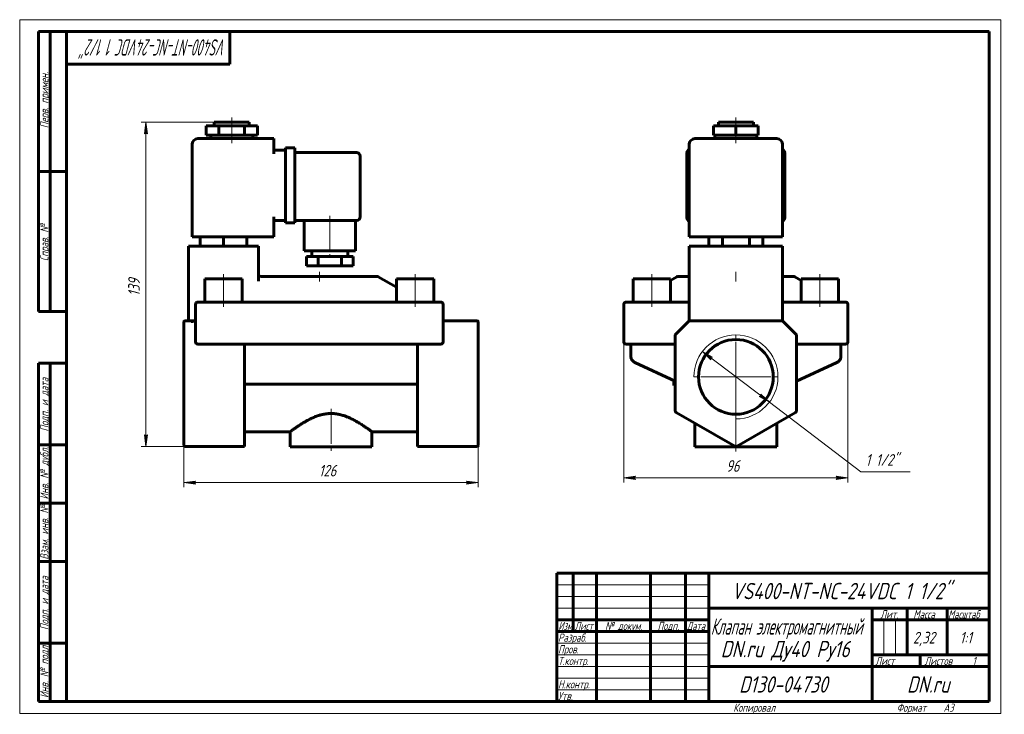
# Model space of a CAD drawing. Header units: millimetres. Extents: x 0 to 422, y 0 to 297.
import ezdxf

# ---------------------------------------------------------------- set-up
doc = ezdxf.new("R2010")
doc.units = ezdxf.units.MM
for name, pattern in [('K5LT_AXLED', [19.5, 15, -1.5, 1.5, -1.5]), ('K5LT_BASIC', [0]), ('K5LT_THIN', [0])]:
    doc.linetypes.add(name, pattern=pattern)
doc.layers.add('Системный слой', color=7, linetype='Continuous')
doc.layers.add('Системный слой (1)', color=7, linetype='Continuous', true_color=0x6c6c6c)
doc.styles.add('KDIMTEXTSTYLE', font='GOST_AU.SHX', dxfattribs={"width": 0.96, "oblique": 15, "height": 5})
doc.styles.add('KTEXTSTYLE', font='GOST_AU.SHX', dxfattribs={"width": 0.96, "height": 5})
doc.dimstyles.new('KDIMSTYLE (1.00)', dxfattribs={"dimtxt": 5, "dimasz": 1, "dimexe": 2, "dimexo": 0, "dimgap": 1, "dimtad": 1, "dimtxsty": 'KDIMTEXTSTYLE', "dimsah": 1, "dimcen": 0, "dimdle": 1, "dimadec": 0, "dimazin": 0, "dimtfac": 0.667, "dimtmove": 0, "dimatfit": 3, "dimfxl": 1, "dimtvp": 1, "dimtolj": 1, "dimtzin": 0, "dimarcsym": 0})

# ---------------------------------------------------------------- blocks, each defined once
blk = doc.blocks.new('U0')
at = {"layer": 'Системный слой (1)', "color": 150, "linetype": 'K5LT_BASIC', "lineweight": 60, "true_color": 0x0080ff}
for p, q in [((331.83, 186.93), (334.6, 185.33)), ((350.6, 176.1), (350.66, 176.07))]:
    blk.add_line(p, q, dxfattribs=at)
blk = doc.blocks.new('U1')
at = {"layer": 'Системный слой (1)', "color": 150, "linetype": 'K5LT_BASIC', "lineweight": 60, "true_color": 0x0080ff}
for p, q in [((281.37, 186.93), (278.6, 185.33)), ((262.6, 176.1), (262.55, 176.07))]:
    blk.add_line(p, q, dxfattribs=at)
blk = doc.blocks.new('U2')
at = {"layer": 'Системный слой (1)', "color": 150, "linetype": 'K5LT_BASIC', "lineweight": 60, "true_color": 0x0080ff}
for p, q in [((286.6, 187.07), (282.05, 187.07)), ((331.33, 187.07), (326.6, 187.07))]:
    blk.add_line(p, q, dxfattribs=at)
blk = doc.blocks.new('U3')
at = {"layer": 'Системный слой (1)', "color": 150, "linetype": 'K5LT_BASIC', "lineweight": 60, "true_color": 0x0080ff}
for q in [(326.6, 168.07), (326.9, 167.77)]:
    blk.add_line((326.6, 168.07), q, dxfattribs=at)
blk = doc.blocks.new('U4')
at = {"layer": 'Системный слой (1)', "color": 150, "linetype": 'K5LT_BASIC', "lineweight": 60, "true_color": 0x0080ff}
for p, q in [((286.4, 167.86), (286.36, 167.82)), ((286.46, 167.92), (286.45, 167.91))]:
    blk.add_line(p, q, dxfattribs=at)
blk = doc.blocks.new('D0')
at = {"layer": 'Системный слой (1)'}
for points in [[(258.6, 100.82), (263.6, 101.48), (263.1, 100.82), (263.6, 100.17)], [(349.6, 100.17), (354.6, 100.82), (349.6, 101.48), (350.1, 100.82)]]:
    blk.add_hatch(color=7, dxfattribs=at).paths.add_polyline_path(points)
at = {"layer": 'Системный слой (1)', "color": 7, "linetype": 'K5LT_THIN', "lineweight": 18}
for p, q in [((354.6, 167.07), (354.6, 98.82)), ((258.6, 163.28), (258.6, 98.82)), ((258.6, 100.82), (263.6, 101.48)), ((263.6, 101.48), (263.1, 100.82)), ((350.1, 100.82), (349.6, 101.48)), ((349.6, 101.48), (354.6, 100.82)), ((263.6, 100.17), (258.6, 100.82)), ((263.1, 100.82), (263.6, 100.17)), ((354.6, 100.82), (349.6, 100.17)), ((349.6, 100.17), (350.1, 100.82))]:
    blk.add_line(p, q, dxfattribs=at)
blk.add_wipeout([(302.45, 101.82), (302.45, 109.21), (310.42, 109.21), (310.42, 101.82)]).dxf.layer = 'Системный слой (1)'
blk.add_line((258.6, 100.82), (354.6, 100.82), dxfattribs=at)
at = {"layer": 'Системный слой (1)', "color": 7, "insert": (302.45, 108.41), "char_height": 5, "attachment_point": 1, "style": 'KTEXTSTYLE'}
blk.add_mtext('\\H5.0;\\W1.000;\\Q15;\\Q15;\\W0.965;96', dxfattribs=at)
blk = doc.blocks.new('KDIMARROW_01')
at = {"layer": 'Системный слой'}
blk.add_hatch(color=0, dxfattribs=at).paths.add_polyline_path([(0, 0), (-5, 0.66), (-4.5, 0), (-5, -0.66)])
at = {"layer": 'Системный слой', "color": 0, "linetype": 'K5LT_THIN', "lineweight": 18}
for p, q in [((-4.5, 0), (-5, 0.66)), ((-5, 0.66), (0, 0)), ((0, 0), (-5, -0.66)), ((-5, -0.66), (-4.5, 0))]:
    blk.add_line(p, q, dxfattribs=at)
at = {"layer": 'Системный слой (1)', "color": 0, "linetype": 'K5LT_THIN', "lineweight": 18}
blk.add_line((70.29, 144.07), (69.29, 144.07), dxfattribs=at)
blk = doc.blocks.new('D1')
at = {"layer": 'Системный слой (1)'}
for points in [[(296.65, 152.45), (292.26, 154.95), (295.85, 151.4), (295.85, 152.23)], [(320.94, 133.18), (317.36, 136.73), (317.36, 135.9), (316.56, 135.68)]]:
    blk.add_hatch(color=7, dxfattribs=at).paths.add_polyline_path(points)
at = {"layer": 'Системный слой (1)', "color": 7, "linetype": 'K5LT_THIN', "lineweight": 18}
for p, q in [((292.26, 154.95), (296.65, 152.45)), ((295.85, 151.4), (292.26, 154.95)), ((292.26, 154.95), (320.94, 133.18)), ((296.65, 152.45), (295.85, 152.23)), ((295.85, 152.23), (295.85, 151.4)), ((316.56, 135.68), (317.36, 135.9)), ((320.94, 133.18), (316.56, 135.68)), ((317.36, 135.9), (317.36, 136.73)), ((317.36, 136.73), (320.94, 133.18))]:
    blk.add_line(p, q, dxfattribs=at)
blk.add_wipeout([(362.17, 104.41), (362.17, 111.79), (378.52, 111.79), (378.52, 104.41)]).dxf.layer = 'Системный слой (1)'
for p, q in [((320.94, 133.18), (360.17, 103.41)), ((360.17, 103.41), (381.21, 103.41))]:
    blk.add_line(p, q, dxfattribs=at)
at = {"layer": 'Системный слой (1)', "color": 7, "insert": (362.17, 111), "char_height": 5, "attachment_point": 1, "style": 'KTEXTSTYLE'}
blk.add_mtext('\\H5.0;\\W1.000;\\Q15;\\Q15;\\W0.965;1 1/2"', dxfattribs=at)
blk = doc.blocks.new('U5')
at = {"layer": 'Системный слой (1)', "color": 30, "linetype": 'K5LT_AXLED', "lineweight": 18, "true_color": 0xff8000}
for q in [(306.6, 162.07), (288.6, 144.07), (324.6, 144.07), (306.6, 126.07)]:
    blk.add_line((306.6, 144.07), q, dxfattribs=at)
blk = doc.blocks.new('U6')
at = {"layer": 'Системный слой (1)', "color": 150, "linetype": 'K5LT_BASIC', "lineweight": 60, "true_color": 0x0080ff}
for p, q in [((102.45, 187.51), (102.29, 188.05)), ((102.87, 187.14), (102.45, 187.51)), ((103.43, 187.06), (102.87, 187.14))]:
    blk.add_line(p, q, dxfattribs=at)
blk = doc.blocks.new('U7')
at = {"layer": 'Системный слой (1)', "color": 150, "linetype": 'K5LT_BASIC', "lineweight": 60, "true_color": 0x0080ff}
for p, q in [((96.29, 120.57), (115.79, 120.57)), ((150.79, 120.57), (170.29, 120.57))]:
    blk.add_line(p, q, dxfattribs=at)
blk = doc.blocks.new('U8')
at = {"layer": 'Системный слой (1)', "color": 150, "linetype": 'K5LT_BASIC', "lineweight": 60, "true_color": 0x0080ff}
for p, q in [((102.29, 188.05), (102.29, 188.02)), ((102.29, 188.02), (102.3, 187.99)), ((102.3, 187.99), (102.3, 187.97))]:
    blk.add_line(p, q, dxfattribs=at)
blk = doc.blocks.new('D2')
at = {"layer": 'Системный слой (1)'}
for points in [[(74.79, 98.82), (75.29, 99.48), (70.29, 98.82), (75.29, 98.17)], [(196.29, 98.82), (191.29, 99.48), (191.79, 98.82), (191.29, 98.17)]]:
    blk.add_hatch(color=7, dxfattribs=at).paths.add_polyline_path(points)
at = {"layer": 'Системный слой (1)', "color": 7, "linetype": 'K5LT_THIN', "lineweight": 18}
for p, q in [((70.29, 129.84), (70.29, 96.82)), ((196.29, 129.65), (196.29, 96.82)), ((70.29, 98.82), (75.29, 99.48)), ((75.29, 98.17), (70.29, 98.82)), ((75.29, 99.48), (74.79, 98.82)), ((74.79, 98.82), (75.29, 98.17)), ((191.79, 98.82), (191.29, 99.48)), ((191.29, 99.48), (196.29, 98.82)), ((196.29, 98.82), (191.29, 98.17)), ((191.29, 98.17), (191.79, 98.82))]:
    blk.add_line(p, q, dxfattribs=at)
blk.add_wipeout([(128.08, 99.82), (128.08, 107.21), (138.09, 107.21), (138.09, 99.82)]).dxf.layer = 'Системный слой (1)'
blk.add_line((70.29, 98.82), (196.29, 98.82), dxfattribs=at)
at = {"layer": 'Системный слой (1)', "color": 7, "insert": (128.08, 106.41), "char_height": 5, "attachment_point": 1, "style": 'KTEXTSTYLE'}
blk.add_mtext('\\H5.0;\\W1.000;\\Q15;\\Q15;\\W0.965;126', dxfattribs=at)
blk = doc.blocks.new('D3')
at = {"layer": 'Системный слой (1)'}
for points in [[(54.69, 248.07), (54.03, 253.07), (53.37, 248.07), (54.03, 248.57)], [(54.03, 114.22), (54.69, 119.22), (54.03, 118.72), (53.37, 119.22)]]:
    blk.add_hatch(color=7, dxfattribs=at).paths.add_polyline_path(points)
at = {"layer": 'Системный слой (1)', "color": 7, "linetype": 'K5LT_THIN', "lineweight": 18}
for p, q in [((83.29, 253.07), (52.03, 253.07)), ((53.37, 248.07), (54.03, 253.07)), ((54.03, 253.07), (54.69, 248.07)), ((54.03, 248.57), (53.37, 248.07)), ((54.69, 248.07), (54.03, 248.57)), ((54.03, 114.22), (53.37, 119.22)), ((53.37, 119.22), (54.03, 118.72)), ((54.03, 118.72), (54.69, 119.22)), ((54.69, 119.22), (54.03, 114.22)), ((73.6, 114.22), (52.03, 114.22))]:
    blk.add_line(p, q, dxfattribs=at)
blk.add_wipeout([(53.03, 178.63), (45.65, 178.63), (45.65, 188.25), (53.03, 188.25)]).dxf.layer = 'Системный слой (1)'
blk.add_line((54.03, 253.07), (54.03, 114.22), dxfattribs=at)
at = {"layer": 'Системный слой (1)', "color": 7, "insert": (46.45, 178.63), "char_height": 5, "attachment_point": 1, "rotation": 90, "style": 'KTEXTSTYLE'}
blk.add_mtext('\\H5.0;\\W1.000;\\Q15;\\Q15;\\W0.965;139', dxfattribs=at)
blk = doc.blocks.new('U9')
at = {"color": 7, "linetype": 'K5LT_THIN', "lineweight": 18}
for p, q in [((0, 0), (0, 297)), ((0, 297), (420, 297)), ((420, 297), (420, 0)), ((230, 55), (295, 55)), ((230, 50), (295, 50)), ((230, 45), (295, 45)), ((369.96, 25), (369.96, 40)), ((374.98, 25), (374.98, 40)), ((230, 30), (295, 30)), ((230, 25), (295, 25)), ((230, 20), (295, 20)), ((230, 15), (295, 15)), ((230, 10), (295, 10)), ((420, 0), (0, 0))]:
    blk.add_line(p, q, dxfattribs=at)
at = {"color": 150, "linetype": 'K5LT_BASIC', "lineweight": 60, "true_color": 0x0080ff}
for p, q in [((8, 172), (8, 292)), ((20, 292), (8, 292)), ((13, 172), (13, 292)), ((20, 5), (20, 292)), ((20, 292), (415, 292)), ((90, 292), (90, 278)), ((415, 292), (415, 5)), ((90, 278), (20, 278)), ((20, 232), (8, 232)), ((20, 172), (8, 172)), ((8, 5), (8, 150)), ((20, 150), (8, 150)), ((13, 5), (13, 150)), ((20, 115), (8, 115)), ((20, 90), (8, 90)), ((20, 65), (8, 65)), ((230, 60), (415, 60)), ((230, 5), (230, 60)), ((237, 35), (237, 60)), ((247, 5), (247, 60)), ((270, 5), (270, 60)), ((285, 5), (285, 60)), ((295, 5), (295, 60)), ((295, 45), (415, 45)), ((365, 5), (365, 45)), ((380, 25), (380, 45)), ((397, 25), (397, 45)), ((230, 40), (295, 40)), ((365, 40), (380, 40)), ((380, 40), (415, 40)), ((230, 35), (295, 35)), ((20, 30), (8, 30)), ((365, 25), (415, 25)), ((385.57, 20), (385.57, 25)), ((295, 20), (365, 20)), ((365, 20), (415, 20)), ((20, 5), (8, 5)), ((415, 5), (20, 5))]:
    blk.add_line(p, q, dxfattribs=at)
at = {"color": 7, "attachment_point": 1, "style": 'KTEXTSTYLE'}
for s, insert, char_height, rotation in [('\\H5.0;\\W1.000;\\Q15;\\Q15;\\W0.633;\\H7.00;VS400-NT-NC-24VDC 1 1/2"', (88.56, 281.64), 7, 180), ('\\H5.0;\\W1.000;\\Q15;\\Q15;\\W0.965;\\H3.50;Перв. примен.', (8.82, 250.52), 3.5, 90), ('\\H5.0;\\W1.000;\\Q15;\\Q15;\\W0.965;\\H3.50;Справ. №', (8.82, 193.63), 3.5, 90), ('\\H5.0;\\W1.000;\\Q15;\\Q15;\\W0.965;\\H3.50;Подп. и дата', (8.82, 120.66), 3.5, 90), ('\\H5.0;\\W1.000;\\Q15;\\Q15;\\W0.965;\\H3.50;Инв. № дубл.', (8.82, 91.57), 3.5, 90), ('\\H5.0;\\W1.000;\\Q15;\\Q15;\\W0.965;\\H3.50;Взам. инв. №', (8.82, 65.8), 3.5, 90), ('\\H5.0;\\W1.000;\\Q15;\\Q15;\\W0.965;\\H3.50;Подп. и дата', (8.82, 35.66), 3.5, 90), ('\\H5.0;\\W1.000;\\Q15;\\Q15;\\W0.965;\\H3.50;Инв. № подл.', (8.82, 6.57), 3.5, 90)]:
    blk.add_mtext(s, dxfattribs=dict(at, insert=insert, char_height=char_height, rotation=rotation))
for s, insert, char_height in [('\\H5.0;\\W1.000;\\Q15;\\Q15;\\W0.965;\\H7.00;VS400-NT-NC-24VDC 1 1/2"', (304.74, 55.86), 7), ('\\H5.0;\\W1.000;\\Q15;\\Q15;\\W0.965;\\H3.50;Лит.', (368.47, 44.18), 3.5), ('\\H5.0;\\W1.000;\\Q15;\\Q15;\\W0.965;\\H3.50;Масса', (382.58, 44.18), 3.5), ('\\H5.0;\\W1.000;\\Q15;\\Q15;\\W0.930;\\H3.50;Масштаб', (397.52, 44.18), 3.5), ('\\H5.0;\\W1.000;\\Q15;\\Q15;\\W0.784;\\H3.50;Изм.', (230.62, 39.18), 3.5), ('\\H5.0;\\W1.000;\\Q15;\\Q15;\\W0.799;\\H3.50;Лист', (237.61, 39.18), 3.5), ('\\H5.0;\\W1.000;\\Q15;\\Q15;\\W0.965;\\H3.50;№ докум.', (250.63, 39.18), 3.5), ('\\H5.0;\\W1.000;\\Q15;\\Q15;\\W0.965;\\H3.50;Подп.', (273.1, 39.18), 3.5), ('\\H5.0;\\W1.000;\\Q15;\\Q15;\\W0.799;\\H3.50;Дата', (285.61, 39.18), 3.5), ('\\H5.0;\\W1.000;\\Q15;\\Q15;\\W0.672;\\H7.00;Клапан электромагнитный', (295.88, 40.69), 7), ('\\H5.0;\\W1.000;\\Q15;\\Q15;\\W0.965;\\H3.50;Разраб.', (230.5, 34.18), 3.5), ('\\H5.0;\\W1.000;\\Q15;\\Q15;\\W0.965;2,32', (382.43, 34.9), 5), ('\\H5.0;\\W1.000;\\Q15;\\Q15;\\W0.965;{\\c16711680;1:1}', (402.44, 34.9), 5), ('\\H5.0;\\W1.000;\\Q15;\\Q15;\\W0.965;\\H7.00;DN.ru Ду40 Ру16', (300.11, 31.02), 7), ('\\H5.0;\\W1.000;\\Q15;\\Q15;\\W0.965;\\H3.50;Пров.', (230.5, 29.18), 3.5), ('\\H5.0;\\W1.000;\\Q15;\\Q15;\\W0.965;\\H3.50;Т.контр.', (230.5, 24.18), 3.5), ('\\H5.0;\\W1.000;\\Q15;\\Q15;\\W0.965;\\H3.50;Лист', (366.32, 24.18), 3.5), ('\\H5.0;\\W1.000;\\Q15;\\Q15;\\W0.965;\\H3.50;Листов', (387.36, 24.18), 3.5), ('\\H5.0;\\W1.000;\\Q15;\\Q15;\\W0.965;\\H3.50;1', (407.91, 24.18), 3.5), ('\\H5.0;\\W1.000;\\Q15;\\Q15;\\W0.965;\\H3.50;Н.контр.', (230.5, 14.18), 3.5), ('\\H5.0;\\W1.000;\\Q15;\\Q15;\\W0.965;\\H7.00;D130-04730', (307.98, 15.86), 7), ('\\H5.0;\\W1.000;\\Q15;\\Q15;\\W0.965;\\H7.00;DN.ru', (379.84, 15.86), 7), ('\\H5.0;\\W1.000;\\Q15;\\Q15;\\W0.965;\\H3.50;Утв.', (230.5, 9.18), 3.5), ('\\H5.0;\\W1.000;\\Q15;\\Q15;\\W0.965;\\H3.50;Копировал', (305.5, 4.18), 3.5), ('\\H5.0;\\W1.000;\\Q15;\\Q15;\\W0.965;\\H3.50;Формат', (375.5, 4.18), 3.5), ('\\H5.0;\\W1.000;\\Q15;\\Q15;\\W0.965;\\H3.50;A3', (395.5, 4.18), 3.5)]:
    blk.add_mtext(s, dxfattribs=dict(at, insert=insert, char_height=char_height))

msp = doc.modelspace()

# ---------------------------------------------------------------- linework, layer by layer
at = {"layer": 'Системный слой (1)', "color": 150, "linetype": 'K5LT_BASIC', "lineweight": 60, "true_color": 0x0080ff}
for p, q in [((83.294, 253.065), (98.294, 253.065)), ((83.294, 251.565), (83.294, 253.065)), ((98.294, 251.565), (98.294, 253.065)), ((299.103, 253.065), (314.103, 253.065)), ((299.103, 251.565), (299.103, 253.065)), ((314.103, 251.565), (314.103, 253.065)), ((79.794, 247.565), (79.794, 251.565)), ((79.794, 251.565), (85.294, 251.565)), ((85.294, 251.565), (96.294, 251.565)), ((85.294, 247.565), (85.294, 251.565)), ((96.294, 247.565), (96.294, 251.565)), ((96.294, 251.565), (101.794, 251.565)), ((101.794, 247.565), (101.794, 251.565)), ((297.076, 247.565), (297.076, 251.565)), ((297.076, 251.565), (306.603, 251.565)), ((306.603, 251.565), (316.129, 251.565)), ((306.603, 247.565), (306.603, 251.565)), ((316.129, 247.565), (316.129, 251.565)), ((108.794, 246.065), (76.294, 246.065)), ((79.794, 247.565), (85.294, 247.565)), ((81.794, 246.065), (81.794, 247.565)), ((85.294, 247.565), (96.294, 247.565)), ((96.294, 247.565), (101.794, 247.565)), ((99.794, 246.065), (99.794, 247.565)), ((108.794, 246.065), (108.794, 243.565)), ((324.103, 246.065), (289.103, 246.065)), ((297.076, 247.565), (306.603, 247.565)), ((297.603, 246.065), (297.603, 247.565)), ((306.603, 247.565), (316.129, 247.565)), ((315.603, 246.065), (315.603, 247.565)), ((73.794, 204.065), (73.794, 243.565)), ((108.794, 239.565), (108.794, 243.565)), ((108.794, 241.065), (113.794, 241.065)), ((113.794, 242.065), (117.794, 242.065)), ((113.794, 239.565), (113.794, 242.065)), ((117.794, 242.065), (117.794, 239.565)), ((286.603, 204.065), (286.603, 243.565)), ((326.603, 204.065), (326.603, 243.565)), ((113.794, 239.565), (113.794, 212.565)), ((117.794, 240.065), (144.294, 240.065)), ((117.794, 239.565), (117.794, 212.565)), ((145.794, 238.565), (145.794, 212.565)), ((285.603, 212.565), (285.603, 239.565)), ((327.603, 239.565), (327.603, 212.565)), ((108.794, 204.065), (108.794, 212.565)), ((108.794, 211.065), (113.794, 211.065)), ((113.794, 210.065), (113.794, 212.565)), ((117.794, 212.565), (117.794, 210.065)), ((117.794, 211.065), (144.294, 211.065)), ((121.794, 211.065), (121.794, 198.065)), ((143.794, 211.065), (143.794, 198.065)), ((113.794, 210.065), (117.794, 210.065)), ((76.294, 204.065), (73.794, 204.065)), ((76.294, 204.065), (108.794, 204.065)), ((77.294, 204.065), (77.294, 200.065)), ((87.294, 204.065), (87.294, 200.065)), ((97.294, 204.065), (97.294, 200.065)), ((289.103, 204.065), (286.603, 204.065)), ((289.103, 204.065), (324.103, 204.065)), ((295.056, 204.065), (295.056, 200.065)), ((300.829, 204.065), (300.829, 200.065)), ((312.376, 204.065), (312.376, 200.065)), ((318.15, 204.065), (318.15, 200.065)), ((326.603, 204.065), (324.103, 204.065)), ((72.294, 200.065), (72.294, 168.065)), ((72.294, 200.065), (74.794, 200.065)), ((99.794, 200.065), (74.794, 200.065)), ((99.794, 200.065), (102.294, 200.065)), ((102.294, 200.065), (102.294, 185.035)), ((286.603, 200.065), (286.603, 168.065)), ((286.603, 200.065), (289.103, 200.065)), ((324.103, 200.065), (289.103, 200.065)), ((324.103, 200.065), (326.603, 200.065)), ((326.603, 200.065), (326.603, 168.065)), ((143.794, 198.065), (121.794, 198.065)), ((122.794, 195.565), (122.794, 191.565)), ((127.794, 195.565), (122.794, 195.565)), ((125.044, 198.065), (125.044, 195.565)), ((137.794, 195.565), (127.794, 195.565)), ((127.794, 195.565), (127.794, 191.565)), ((137.794, 195.565), (137.794, 191.565)), ((142.794, 195.565), (137.794, 195.565)), ((140.544, 198.065), (140.544, 195.565)), ((142.794, 195.565), (142.794, 191.565)), ((127.794, 191.565), (122.794, 191.565)), ((137.794, 191.565), (127.794, 191.565)), ((142.794, 191.565), (137.794, 191.565)), ((79.294, 186.065), (95.294, 186.065)), ((79.294, 176.065), (79.294, 186.065)), ((95.294, 176.065), (95.294, 186.065)), ((153.026, 187.065), (103.561, 187.065)), ((153.526, 186.931), (161.294, 182.446)), ((161.294, 176.065), (161.294, 186.065)), ((161.294, 186.065), (177.294, 186.065)), ((177.294, 176.065), (177.294, 186.065)), ((262.603, 186.065), (278.603, 186.065)), ((262.603, 176.065), (262.603, 186.065)), ((278.603, 176.065), (278.603, 186.065)), ((282.047, 187.065), (281.871, 187.065)), ((334.603, 186.065), (350.603, 186.065)), ((334.603, 176.065), (334.603, 186.065)), ((350.603, 176.065), (350.603, 186.065)), ((286.601, 182.185), (286.603, 182.192)), ((75.294, 175.065), (75.294, 159.065)), ((76.294, 176.065), (78.294, 176.065)), ((178.294, 176.065), (78.294, 176.065)), ((178.294, 176.065), (180.294, 176.065)), ((181.294, 159.065), (181.294, 175.065)), ((258.603, 175.065), (258.603, 159.065)), ((259.603, 176.065), (261.603, 176.065)), ((261.603, 176.065), (286.603, 176.065)), ((326.603, 176.065), (351.603, 176.065)), ((351.603, 176.065), (353.603, 176.065)), ((354.603, 175.065), (354.603, 159.065)), ((70.294, 167.419), (70.294, 167.565)), ((70.294, 162.005), (70.294, 167.419)), ((73.415, 168.065), (70.794, 168.065)), ((74.794, 168.065), (73.415, 168.065)), ((74.794, 168.065), (75.294, 168.065)), ((181.294, 168.065), (195.794, 168.065)), ((196.294, 167.565), (196.294, 167.419)), ((196.294, 162.005), (196.294, 167.419)), ((286.31, 167.772), (280.896, 162.358)), ((286.603, 168.065), (286.31, 167.772)), ((286.603, 168.065), (287.017, 168.065)), ((326.189, 168.065), (287.017, 168.065)), ((326.603, 168.065), (326.189, 168.065)), ((326.747, 167.921), (326.689, 167.979)), ((332.31, 162.358), (326.896, 167.772)), ((70.294, 161.651), (70.294, 162.005)), ((70.294, 129.654), (70.294, 161.651)), ((196.294, 162.005), (196.294, 161.651)), ((196.294, 129.654), (196.294, 161.651)), ((280.603, 161.651), (280.603, 129.654)), ((332.603, 129.654), (332.603, 161.651)), ((78.294, 158.065), (76.294, 158.065)), ((78.294, 158.065), (178.294, 158.065)), ((96.294, 129.654), (96.294, 158.065)), ((170.294, 129.654), (170.294, 158.065)), ((180.294, 158.065), (178.294, 158.065)), ((261.603, 158.065), (259.603, 158.065)), ((261.603, 158.065), (261.603, 152.96)), ((261.603, 158.065), (280.603, 158.065)), ((332.603, 158.065), (351.603, 158.065)), ((353.603, 158.065), (351.603, 158.065)), ((351.603, 158.065), (351.603, 152.96)), ((263.335, 150.241), (263.33, 150.244)), ((280.603, 142.189), (263.335, 150.241)), ((349.871, 150.241), (332.603, 142.189)), ((349.871, 150.241), (349.876, 150.244)), ((97.53, 140.925), (169.057, 140.925)), ((280.103, 142.386), (280.103, 142.422)), ((280.103, 140.386), (280.103, 142.386)), ((280.182, 142.386), (280.103, 142.386)), ((280.603, 140.386), (280.103, 140.386)), ((70.294, 129.221), (70.294, 129.654)), ((70.294, 114.787), (70.294, 129.221)), ((96.294, 129.654), (96.294, 128.788)), ((96.294, 114.354), (96.294, 128.788)), ((170.294, 128.788), (170.294, 129.654)), ((170.294, 114.354), (170.294, 128.788)), ((196.294, 129.654), (196.294, 129.221)), ((196.294, 114.787), (196.294, 129.221)), ((281.103, 128.788), (306.103, 114.354)), ((307.103, 114.354), (332.103, 128.788)), ((289.103, 124.169), (289.103, 114.065)), ((324.103, 124.169), (324.103, 114.065)), ((115.794, 120.565), (115.794, 114.065)), ((150.794, 120.565), (150.794, 114.065)), ((70.294, 114.72), (70.294, 114.787)), ((70.794, 114.22), (96.294, 114.22)), ((96.294, 114.354), (96.294, 114.22)), ((150.794, 114.065), (115.794, 114.065)), ((170.294, 114.22), (170.294, 114.354)), ((170.294, 114.22), (195.794, 114.22)), ((196.294, 114.787), (196.294, 114.72)), ((324.103, 114.065), (289.103, 114.065))]:
    msp.add_line(p, q, dxfattribs=at)
at = {"layer": 'Системный слой (1)', "color": 30, "linetype": 'K5LT_AXLED', "lineweight": 18, "true_color": 0xff8000}
for p, q in [((90.794, 249.565), (90.794, 255.065)), ((306.603, 249.565), (306.603, 255.065)), ((90.794, 244.065), (90.794, 249.565)), ((306.603, 244.065), (306.603, 249.565)), ((132.794, 213.065), (132.794, 193.565)), ((87.294, 174.065), (87.294, 188.065)), ((128.294, 184.931), (128.294, 189.065)), ((169.294, 174.065), (169.294, 188.065)), ((270.603, 174.065), (270.603, 188.065)), ((306.603, 184.931), (306.603, 189.065)), ((342.603, 174.065), (342.603, 188.065))]:
    msp.add_line(p, q, dxfattribs=at)
at = {"layer": 'Системный слой (1)', "color": 150, "linetype": 'K5LT_BASIC', "lineweight": 60, "true_color": 0x0080ff}
msp.add_circle((306.603, 144.065), 16, dxfattribs=at)
for centre, radius, start, end in [((76.294, 243.565), 2.5, 90, 180), ((289.103, 243.565), 2.5, 90, 180), ((324.103, 243.565), 2.5, 0, 90), ((288.103, 239.565), 2.5, 126.8699, 180), ((325.103, 239.565), 2.5, 0, 53.1301), ((144.294, 238.565), 1.5, 0, 90), ((144.294, 212.565), 1.5, 270, 0), ((288.103, 212.565), 2.5, 180, 233.1301), ((325.103, 212.565), 2.5, 306.8699, 0), ((103.561, 186.065), 1, 90, 97.69672), ((153.026, 186.065), 1, 60, 90), ((281.871, 186.065), 1, 90, 120), ((331.335, 186.065), 1, 60, 90), ((76.294, 175.065), 1, 90, 180), ((180.294, 175.065), 1, 0, 90), ((259.603, 175.065), 1, 90, 180), ((353.603, 175.065), 1, 0, 90), ((70.794, 167.565), 0.5, 90, 180), ((195.794, 167.565), 0.5, 0, 90), ((287.017, 167.065), 1, 90, 135), ((326.189, 167.065), 1, 45, 90), ((281.603, 161.651), 1, 135, 180), ((331.603, 161.651), 1, 0, 45), ((76.294, 159.065), 1, 180, 270), ((180.294, 159.065), 1, 270, 0), ((259.603, 159.065), 1, 180, 270), ((353.603, 159.065), 1, 270, 0), ((281.603, 129.654), 1, 180, 240), ((331.603, 129.654), 1, 300, 0), ((70.794, 114.72), 0.5, 180, 270), ((195.794, 114.72), 0.5, 270, 0), ((306.603, 115.22), 1, 240, 300)]:
    msp.add_arc(centre, radius, start, end, dxfattribs=at)
at = {"layer": 'Системный слой (1)', "color": 7, "linetype": 'K5LT_THIN', "lineweight": 18}
msp.add_arc((306.603, 144.065), 18, 270, 180, dxfattribs=at)
at = {"layer": 'Системный слой (1)', "color": 150, "linetype": 'K5LT_BASIC', "lineweight": 60, "true_color": 0x0080ff}
for centre, start_param, end_param in [((285.603, 182.215), 6.2827836, 6.2831853), ((327.603, 182.215), 3.1415927, 3.1419999)]:
    msp.add_ellipse(centre, major_axis=(1, 0), ratio=0.906831, start_param=start_param, end_param=end_param, dxfattribs=at)
for points, knots in [([(286.601, 182.185), (286.601, 182.186), (286.601, 182.186), (286.601, 182.188), (286.601, 182.19), (286.602, 182.193), (286.602, 182.195), (286.602, 182.2), (286.602, 182.202), (286.603, 182.208), (286.603, 182.211), (286.603, 182.214)], [0, 0, 0, 0, 0.4, 0.4, 0.8, 0.8, 1.2, 1.2, 1.6, 1.6, 2, 2, 2, 2]), ([(326.605, 182.184), (326.605, 182.185), (326.605, 182.185), (326.604, 182.188), (326.604, 182.189), (326.604, 182.192), (326.604, 182.195), (326.603, 182.199), (326.603, 182.202), (326.603, 182.208), (326.603, 182.211), (326.603, 182.214)], [0, 0, 0, 0, 0.4, 0.4, 0.8, 0.8, 1.2, 1.2, 1.6, 1.6, 2, 2, 2, 2]), ([(74.794, 168.065), (74.726, 168.065), (74.593, 167.969), (74.388, 167.916), (74.189, 167.86), (73.993, 167.82), (73.797, 167.792), (73.605, 167.776), (73.478, 167.772), (73.415, 167.772)], [0, 0, 0, 0, 0.1940726, 0.3623054, 0.5074538, 0.6457869, 0.7773047, 0.8921854, 1, 1, 1, 1]), ([(263.335, 150.241), (263.333, 150.242), (263.331, 150.243), (263.319, 150.249), (263.31, 150.253), (263.286, 150.265), (263.273, 150.271), (263.232, 150.291), (263.206, 150.305), (263.126, 150.348), (263.074, 150.378), (262.921, 150.473), (262.823, 150.542), (262.624, 150.701), (262.524, 150.793), (262.337, 150.99), (262.249, 151.095), (262.089, 151.317), (262.016, 151.434), (261.888, 151.677), (261.832, 151.803), (261.738, 152.06), (261.7, 152.191), (261.642, 152.456), (261.623, 152.59), (261.606, 152.8), (261.603, 152.876), (261.603, 152.954), (261.603, 152.958), (261.603, 152.961)], [0.0090535, 0.0090535, 0.0090535, 0.0090535, 0.0452674, 0.0452674, 0.2376366, 0.2376366, 0.5024337, 0.5024337, 1.0320278, 1.0320278, 2.0912161, 2.0912161, 4.2005391, 4.2005391, 6.5835834, 6.5835834, 8.9914359, 8.9914359, 11.4111822, 11.4111822, 13.8294964, 13.8294964, 16.2329227, 16.2329227, 18.609503, 18.609503, 19.9434946, 19.9434946, 19.9995332, 19.9995332, 19.9995332, 19.9995332]), ([(349.871, 150.241), (349.872, 150.242), (349.874, 150.243), (349.886, 150.249), (349.896, 150.253), (349.919, 150.265), (349.933, 150.271), (349.973, 150.291), (350, 150.305), (350.079, 150.348), (350.131, 150.378), (350.284, 150.473), (350.382, 150.542), (350.581, 150.701), (350.681, 150.793), (350.869, 150.99), (350.956, 151.095), (351.117, 151.317), (351.189, 151.434), (351.318, 151.677), (351.374, 151.803), (351.468, 152.06), (351.506, 152.191), (351.563, 152.456), (351.583, 152.59), (351.599, 152.8), (351.603, 152.876), (351.603, 152.954), (351.603, 152.958), (351.603, 152.961)], [0.0090535, 0.0090535, 0.0090535, 0.0090535, 0.0452674, 0.0452674, 0.2376366, 0.2376366, 0.5024337, 0.5024337, 1.0320278, 1.0320278, 2.0912161, 2.0912161, 4.2005391, 4.2005391, 6.5835834, 6.5835834, 8.9914359, 8.9914359, 11.4111822, 11.4111822, 13.8294964, 13.8294964, 16.2329227, 16.2329227, 18.609503, 18.609503, 19.9434946, 19.9434946, 19.9995332, 19.9995332, 19.9995332, 19.9995332]), ([(97.53, 140.925), (97.502, 140.925), (97.447, 140.926), (97.365, 140.929), (97.283, 140.934), (97.2, 140.942), (97.118, 140.951), (97.037, 140.963), (96.957, 140.977), (96.877, 140.993), (96.799, 141.012), (96.722, 141.032), (96.646, 141.055), (96.572, 141.079), (96.5, 141.106), (96.43, 141.134), (96.361, 141.163), (96.316, 141.185), (96.294, 141.196)], [0, 0, 0, 0, 0.0635051, 0.1273987, 0.1916754, 0.2563489, 0.3212871, 0.3861226, 0.4507689, 0.5149045, 0.5787617, 0.6416584, 0.7038202, 0.7647723, 0.8250812, 0.8841984, 0.9425438, 1, 1, 1, 1]), ([(169.057, 140.925), (169.085, 140.925), (169.14, 140.926), (169.222, 140.929), (169.305, 140.934), (169.387, 140.942), (169.469, 140.951), (169.55, 140.963), (169.63, 140.977), (169.71, 140.993), (169.788, 141.012), (169.866, 141.032), (169.941, 141.055), (170.015, 141.079), (170.087, 141.106), (170.157, 141.134), (170.226, 141.163), (170.271, 141.185), (170.294, 141.196)], [0, 0, 0, 0, 0.0635051, 0.1273987, 0.1916754, 0.2563489, 0.3212871, 0.3861226, 0.4507689, 0.5149045, 0.5787617, 0.6416584, 0.7038202, 0.7647723, 0.8250812, 0.8841984, 0.9425438, 1, 1, 1, 1]), ([(150.794, 120.565), (150.793, 120.565), (150.756, 120.593), (150.61, 120.701), (150.42, 120.843), (150.19, 121.011), (149.908, 121.217), (149.601, 121.439), (149.283, 121.668), (148.961, 121.897), (148.605, 122.146), (148.214, 122.418), (147.787, 122.71), (147.266, 123.061), (146.643, 123.471), (145.91, 123.939), (145.202, 124.375), (144.54, 124.768), (143.884, 125.143), (143.159, 125.54), (142.361, 125.953), (141.618, 126.312), (140.939, 126.619), (140.335, 126.876), (139.734, 127.113), (139.077, 127.353), (138.347, 127.593), (137.534, 127.824), (136.761, 128.008), (136.035, 128.147), (135.365, 128.249), (134.688, 128.324), (134.014, 128.369), (133.549, 128.38), (133.113, 128.381), (132.686, 128.373), (132.072, 128.337), (131.387, 128.271), (130.646, 128.166), (129.851, 128.014), (129.129, 127.842), (128.475, 127.661), (127.817, 127.457), (127.094, 127.205), (126.307, 126.9), (125.504, 126.558), (124.689, 126.18), (123.866, 125.77), (123.126, 125.376), (122.471, 125.011), (121.844, 124.649), (121.189, 124.255), (120.512, 123.834), (119.867, 123.421), (119.257, 123.019), (118.685, 122.633), (118.155, 122.268), (117.669, 121.927), (117.228, 121.613), (116.867, 121.354), (116.578, 121.144), (116.324, 120.958), (116.098, 120.791), (115.922, 120.661), (115.819, 120.584), (115.794, 120.566), (115.794, 120.565), (115.794, 120.565)], [0, 0, 0, 0, 0.01276234, 0.02340085, 0.03191441, 0.04049573, 0.04914421, 0.05786168, 0.06456299, 0.07137586, 0.07838019, 0.08546495, 0.09278394, 0.10025692, 0.1105814, 0.12090453, 0.13122397, 0.13869015, 0.14600172, 0.15517845, 0.16415014, 0.17291572, 0.17930182, 0.18553709, 0.19149235, 0.19731823, 0.20484649, 0.21243383, 0.22007753, 0.22599203, 0.23195045, 0.23790076, 0.24380073, 0.24953727, 0.24999777, 0.25516403, 0.26062623, 0.26603092, 0.27312826, 0.28025237, 0.28740455, 0.2929061, 0.2984807, 0.30607742, 0.31390897, 0.32197308, 0.33077535, 0.33983607, 0.3491539, 0.35619902, 0.36316629, 0.37227572, 0.38139214, 0.39051502, 0.39976992, 0.40902704, 0.41828514, 0.42758558, 0.43699025, 0.44649638, 0.45378628, 0.4611455, 0.47106026, 0.48081764, 0.49041819, 0.49936276, 0.49999343, 0.49999343, 0.49999343, 0.49999343])]:
    msp.add_open_spline(points, degree=3, knots=knots, dxfattribs=at)

# ---------------------------------------------------------------- block references
at = {"layer": 'Системный слой (1)'}
for name in ['U6', 'U8', 'U1', 'U2', 'U0', 'U4', 'U3', 'U7']:
    msp.add_blockref(name, (0, 0), dxfattribs=at)

# ---------------------------------------------------------------- next in the draw order: dimensions: what is measured, and where the dimension line sits
at = {"layer": 'Системный слой (1)', "color": 7}
for base, p1, p2, text, picture, middle in [((258.603, 100.823), (354.603, 167.065), (258.603, 163.276), '\\H5.0;\\W0.965;\\Q15;\\H5.0;\\W0.965;\\Q15;\\Q15;96', 'D0', (306.603, 100.823)), ((70.294, 98.823), (196.294, 129.654), (70.294, 129.839), '\\H5.0;\\W0.965;\\Q15;\\H5.0;\\W0.965;\\Q15;\\Q15;126', 'D2', (133.294, 98.823))]:
    dim = msp.add_linear_dim(base=base, p1=p1, p2=p2, text=text, dimstyle='KDIMSTYLE (1.00)', override={"dimexo": 0, "dimblk1": 'KDIMARROW_01', "dimblk2": 'KDIMARROW_01', "dimse1": 0, "dimse2": 0, "dimclrt": 7, "dimtolj": 1}, dxfattribs=at)
    dim.commit()
    dim.dimension.update_dxf_attribs({"geometry": picture, "text_midpoint": middle, "dimtype": 160})

# ---------------------------------------------------------------- next in the draw order: linework, layer by layer
at = {"layer": 'Системный слой (1)', "color": 30, "linetype": 'K5LT_AXLED', "lineweight": 18, "true_color": 0xff8000}
msp.add_line((133.294, 130.381), (133.294, 112.065), dxfattribs=at)

# ---------------------------------------------------------------- next in the draw order: dimensions: what is measured, and where the dimension line sits
at = {"layer": 'Системный слой (1)', "color": 7}
dim = msp.add_linear_dim(base=(54.033, 253.065), p1=(73.595, 114.22), p2=(83.294, 253.065), angle=90, text='\\H5.0;\\W0.965;\\Q15;\\H5.0;\\W0.965;\\Q15;\\Q15;139', dimstyle='KDIMSTYLE (1.00)', override={"dimexo": 0, "dimblk1": 'KDIMARROW_01', "dimblk2": 'KDIMARROW_01', "dimse1": 0, "dimse2": 0, "dimclrt": 7, "dimtolj": 1}, dxfattribs=at)
dim.commit()
dim.dimension.update_dxf_attribs({"geometry": 'D3', "text_midpoint": (54.033, 183.643), "dimtype": 160})
dim = msp.add_diameter_dim_2p(p1=(292.264, 154.947), p2=(320.941, 133.184), text='\\H5.0;\\W0.965;\\Q15;\\H5.0;\\W0.965;\\Q15;\\Q15;1 1/2"', dimstyle='KDIMSTYLE (1.00)', override={"dimtih": 1, "dimtoh": 1, "dimblk1": 'KDIMARROW_01', "dimblk2": 'KDIMARROW_01', "dimclrt": 7, "dimtmove": 1, "dimatfit": 2, "dimtolj": 1}, dxfattribs=at)
dim.commit()
dim.dimension.update_dxf_attribs({"geometry": 'D1', "text_midpoint": (362.172, 103.411), "dimtype": 163})

# ---------------------------------------------------------------- next in the draw order: linework, layer by layer
at = {"layer": 'Системный слой (1)', "color": 30, "linetype": 'K5LT_AXLED', "lineweight": 18, "true_color": 0xff8000}
msp.add_line((306.603, 112.065), (306.603, 130.381), dxfattribs=at)

# ---------------------------------------------------------------- next in the draw order: block references
msp.add_blockref('U9', (0, 0))
at = {"layer": 'Системный слой (1)'}
msp.add_blockref('U5', (0, 0), dxfattribs=at)

doc.saveas('drawing.dxf')
